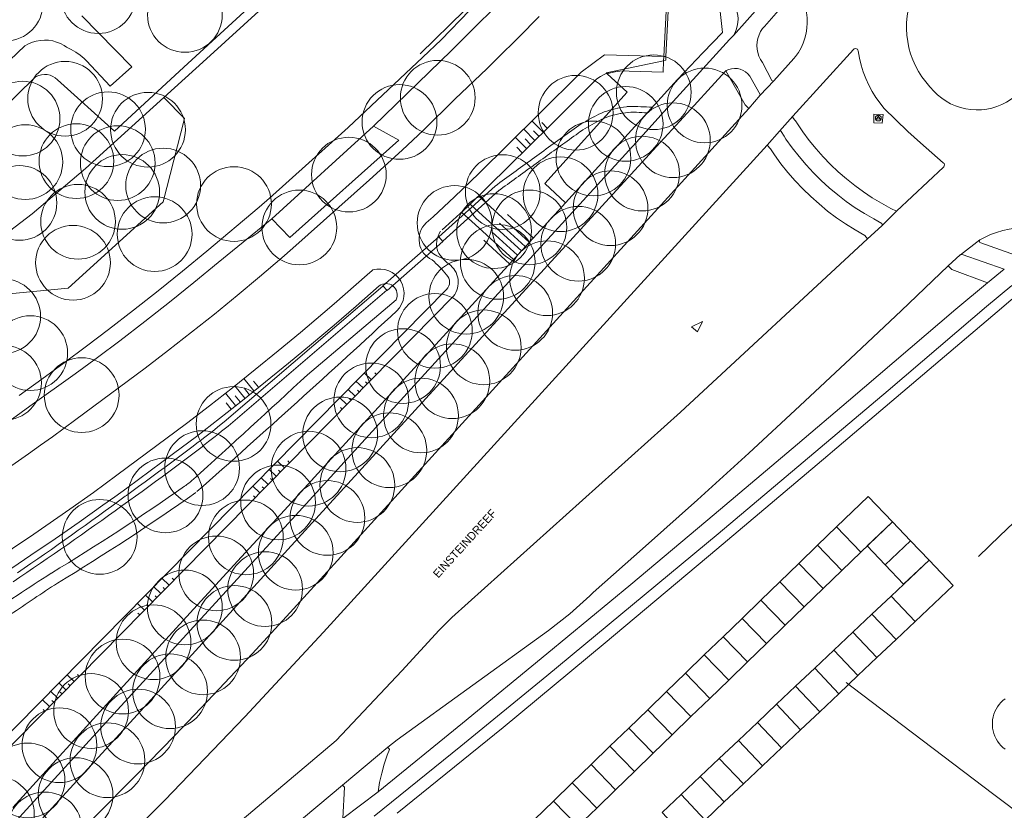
# Model space of a CAD drawing. Header units: metres. Extents: x 134994 to 136506, y 457393 to 459006.
# Tile 101 of 171: x 135569 to 135737, y 458259 to 458394. Entities that reach past the tile are written whole.
import ezdxf

# ---------------------------------------------------------------- set-up
doc = ezdxf.new("R2010")
doc.units = ezdxf.units.M
for name, color, linetype, lineweight in [('B-WE-GR-BOOM-S', 250, 'Continuous', 13), ('B-WE-GW_TALUDLIJNEN', 251, 'Continuous', 5), ('B-WE-KG_BEBOUWING', 251, 'Continuous', 20), ('B-WE-KG_ONDERGROND_REST', 251, 'Continuous', 5), ('B-WE-KG_STRAATNAAM', 251, 'Continuous', 5), ('N-WE-KG_BEBOUWING', 250, 'Continuous', 13)]:
    doc.layers.add(name, color=color, linetype=linetype, lineweight=lineweight)
doc.styles.add('Styledgn000', font='dgn000.shx')

# ---------------------------------------------------------------- blocks, each defined once
blk = doc.blocks.new('SGR-BOOM_02')
blk.add_circle((0, 0), 6.4)

msp = doc.modelspace()

# ---------------------------------------------------------------- linework, layer by layer
at = {"layer": 'B-WE-GW_TALUDLIJNEN'}
for p, q in [((135679.11, 458387.78), (135679.08, 458387.04)), ((135658.44, 458374.78), (135656.55, 458376.7)), ((135659.15, 458375.48), (135658.2, 458376.44)), ((135657.01, 458373.38), (135655.12, 458375.3)), ((135657.73, 458374.08), (135656.78, 458375.04)), ((135655.59, 458371.97), (135653.7, 458373.89)), ((135656.3, 458372.67), (135655.36, 458373.64)), ((135654.88, 458371.27), (135653.93, 458372.23)), ((135647.45, 458361.09), (135645.95, 458362.46)), ((135647.45, 458363.8), (135647.36, 458363.88)), ((135656.08, 458355.92), (135647.45, 458363.8)), ((135647.45, 458358.38), (135644.48, 458361.1)), ((135654.73, 458354.45), (135647.45, 458361.09)), ((135656.75, 458356.66), (135652.33, 458360.7)), ((135655.4, 458355.19), (135650.98, 458359.22)), ((135653.38, 458352.97), (135647.45, 458358.38)), ((135654.05, 458353.71), (135649.64, 458357.74)), ((135652.7, 458352.23), (135648.29, 458356.26)), ((135608.91, 458330.44), (135607.21, 458332.57)), ((135609.69, 458331.07), (135608.84, 458332.13)), ((135607.35, 458329.19), (135605.65, 458331.33)), ((135608.13, 458329.82), (135607.28, 458330.88)), ((135605.79, 458327.94), (135604.08, 458330.08)), ((135606.57, 458328.57), (135605.72, 458329.63)), ((135605.01, 458327.32), (135604.15, 458328.39))]:
    msp.add_line(p, q, dxfattribs=at)
at = {"layer": 'B-WE-GW_TALUDLIJNEN', "flags": 128}
msp.add_lwpolyline([(135679.08, 458387.04), (135678.99, 458385.05), (135673.2, 458385.22), (135672.4, 458385.28), (135671.59, 458385.26), (135670.79, 458385.15), (135670.01, 458384.97), (135669.43, 458384.79)], dxfattribs=at)
at = {"layer": 'B-WE-KG_BEBOUWING', "flags": 128}
for points in [[(135736.54, 458276.72), (135736.26, 458276.33), (135736.01, 458275.92), (135735.8, 458275.49), (135735.63, 458275.04), (135735.51, 458274.58), (135735.42, 458274.11), (135735.38, 458273.63), (135735.38, 458273.15), (135735.42, 458272.67), (135735.51, 458272.2), (135735.63, 458271.74), (135735.8, 458271.29), (135736.01, 458270.86), (135736.26, 458270.44), (135736.54, 458270.06), (135736.85, 458269.7), (135737.2, 458269.36), (135737.58, 458269.07)], [(135737.57, 458277.71), (135737.2, 458277.41), (135736.85, 458277.08), (135736.54, 458276.72)]]:
    msp.add_lwpolyline(points, dxfattribs=at)
at = {"layer": 'B-WE-KG_ONDERGROND_REST'}
for p, q in [((135679.11, 458387.78), (135679.72, 458399.94)), ((135680.11, 458399.92), (135679.49, 458387.77)), ((135691.05, 458391.38), (135695.72, 458396.62)), ((135679.49, 458387.77), (135679.11, 458387.78)), ((135668.3, 458384.36), (135667.63, 458383.91)), ((135669.01, 458384.75), (135668.3, 458384.36)), ((135669.72, 458385.04), (135669.01, 458384.75)), ((135667.63, 458383.91), (135659.69, 458375.98)), ((135695.64, 458381.14), (135697.95, 458383.6)), ((135697.95, 458383.61), (135697.95, 458383.6)), ((135695.64, 458381.14), (135693.67, 458378.84)), ((135698.92, 458374.97), (135701.22, 458377.54)), ((135629.4, 458375.84), (135611.97, 458359.95)), ((135659.69, 458375.98), (135645.52, 458362.02)), ((135625.07, 458375.59), (135611.58, 458363.51)), ((135698.91, 458374.96), (135696.79, 458372.55)), ((135698.92, 458374.97), (135698.91, 458374.96)), ((135645.52, 458362.02), (135641.73, 458358.57)), ((135718.99, 458361.23), (135716.46, 458358.76)), ((135641.73, 458358.57), (135641.17, 458358.06)), ((135713.99, 458356.49), (135716.46, 458358.76)), ((135729.9, 458353.8), (135733.25, 458356.36)), ((135729.86, 458353.77), (135729.9, 458353.8)), ((135727.79, 458351.89), (135729.86, 458353.77)), ((135737.38, 458351.34), (135734.55, 458349)), ((135630.36, 458348.46), (135626.42, 458344.99)), ((135626.42, 458344.99), (135622.65, 458341.73)), ((135622.65, 458341.73), (135618.76, 458338.44)), ((135618.76, 458338.44), (135614.83, 458335.19)), ((135614.83, 458335.19), (135610.9, 458332)), ((135629.05, 458332.38), (135627.82, 458333.56)), ((135629.91, 458333.27), (135629.6, 458333.58)), ((135610.9, 458332), (135606.94, 458328.83)), ((135606.94, 458328.83), (135603.01, 458325.73)), ((135603.01, 458325.73), (135599.06, 458322.66)), ((135599.06, 458322.66), (135595.12, 458319.71)), ((135707.22, 458319.38), (135708.02, 458320.06)), ((135595.12, 458319.71), (135587.13, 458313.8)), ((135587.13, 458313.8), (135585.11, 458312.32)), ((135585.11, 458312.32), (135583.07, 458310.86)), ((135583.07, 458310.86), (135578.98, 458307.98)), ((135578.98, 458307.98), (135574.86, 458305.13)), ((135574.86, 458305.13), (135570.73, 458302.3)), ((135570.73, 458302.3), (135562.4, 458296.66)), ((135735.61, 458261.27), (135711.31, 458279.72)), ((135631.88, 458269.38), (135624.11, 458262.91)), ((135630.17, 458261.74), (135624.17, 458257.19)), ((135735.61, 458261.27), (135762.33, 458241.29))]:
    msp.add_line(p, q, dxfattribs=at)
at = {"layer": 'B-WE-KG_ONDERGROND_REST', "flags": 128}
for points in [[(135637.41, 458388.23), (135644.96, 458395.66), (135643.63, 458397.05), (135658.3, 458411.98)], [(135500, 458342.12), (135513.94, 458328.06), (135520.11, 458334.35), (135524.36, 458329.72), (135546.89, 458344.51), (135539.57, 458352.54), (135558.73, 458371.74), (135571.46, 458384.21), (135571.62, 458384.31), (135572.08, 458384.51), (135572.55, 458384.64), (135573.04, 458384.68), (135573.53, 458384.65), (135574.01, 458384.54), (135574.47, 458384.35), (135574.89, 458384.1), (135575.26, 458383.77), (135585.07, 458374.98), (135597.59, 458386.54), (135616.98, 458404.36)], [(135629.4, 458375.84), (135642.78, 458388.76), (135654.12, 458400.18), (135657.01, 458403.18)], [(135600.78, 458387.36), (135616.17, 458401.4)], [(135686.51, 458399.46), (135688.79, 458395.48), (135689.17, 458391.85), (135685.79, 458388.41)], [(135696.35, 458392.9), (135701.93, 458399.37)], [(135701.93, 458399.37), (135702.4, 458398.61), (135702.81, 458397.82), (135703.14, 458397), (135703.39, 458396.15), (135703.57, 458395.28), (135703.67, 458394.4), (135703.69, 458393.51), (135703.63, 458392.62), (135703.49, 458391.74), (135703.27, 458390.88), (135702.98, 458390.05), (135702.61, 458389.24), (135702.17, 458388.47), (135701.66, 458387.74), (135701.4, 458387.42)], [(135724.67, 458382.58), (135723.96, 458383.4), (135723.31, 458384.28), (135722.72, 458385.21), (135722.2, 458386.17), (135721.76, 458387.17), (135721.39, 458388.2), (135721.09, 458389.25), (135720.88, 458390.33), (135720.74, 458391.41), (135720.68, 458392.5), (135720.7, 458393.6), (135720.8, 458394.68), (135720.98, 458395.76), (135721.24, 458396.83), (135721.58, 458397.87), (135721.94, 458398.77)], [(135691.15, 458396.63), (135691.43, 458396.06), (135691.64, 458395.46), (135691.77, 458394.84), (135691.83, 458394.2), (135691.8, 458393.56), (135691.7, 458392.93), (135691.51, 458392.32), (135691.26, 458391.74), (135691.05, 458391.38)], [(135579.47, 458394.74), (135588.04, 458386.01), (135584.29, 458382.66), (135580.23, 458387.03), (135579.87, 458387.39), (135579.18, 458387.98), (135578.43, 458388.51), (135577.64, 458388.97), (135576.82, 458389.35), (135576.42, 458389.63), (135575.8, 458389.97), (135575.14, 458390.23), (135574.46, 458390.42), (135573.76, 458390.54), (135573.06, 458390.57), (135572.35, 458390.52), (135571.65, 458390.4), (135570.98, 458390.2), (135570.33, 458389.92), (135569.71, 458389.57), (135560.47, 458380.84)], [(135657.77, 458394.64), (135654.23, 458391.03), (135650.65, 458387.46), (135648.84, 458385.7), (135643.35, 458380.46), (135637.94, 458375.16), (135636.11, 458373.42), (135634.28, 458371.7), (135628.7, 458366.63), (135615.59, 458354.9), (135613.69, 458353.24), (135609.89, 458349.99), (135606.05, 458346.78), (135602.16, 458343.62), (135598.24, 458340.51), (135594.29, 458337.41), (135590.3, 458334.36), (135578.45, 458325.54), (135574.42, 458322.58), (135572.38, 458321.13), (135570.33, 458319.68), (135562.09, 458313.96)], [(135637.85, 458387.63), (135640.98, 458390.59), (135645.86, 458395.64)], [(135696.02, 458386.75), (135695.68, 458387.27), (135695.41, 458387.83), (135695.22, 458388.42), (135695.1, 458389.03), (135695.06, 458389.64), (135695.11, 458390.26), (135695.23, 458390.87), (135695.43, 458391.46), (135695.7, 458392.02), (135696.04, 458392.53), (135696.35, 458392.9)], [(135680.17, 458379.4), (135690.39, 458390.68), (135691.05, 458391.38)], [(135625.07, 458375.59), (135637.85, 458387.63)], [(135679.11, 458387.78), (135668.94, 458388.06), (135664.94, 458385.07), (135657.73, 458377.87), (135647.45, 458367.73), (135643.28, 458363.72), (135641.45, 458362), (135639.6, 458360.31), (135638.41, 458359.24)], [(135685.79, 458388.41), (135681.47, 458383.83), (135662.29, 458362.71)], [(135679.49, 458387.77), (135679.45, 458387.12), (135679.08, 458387.04)], [(135701.22, 458377.54), (135711.58, 458388.95)], [(135711.58, 458388.95), (135711.73, 458389.07), (135711.91, 458389.12), (135712.1, 458389.09), (135712.26, 458388.99), (135712.36, 458388.83), (135712.39, 458388.71)], [(135712.39, 458388.71), (135712.6, 458387.5), (135712.89, 458386.3), (135713.25, 458385.13), (135713.69, 458383.98), (135714.2, 458382.86), (135714.78, 458381.78), (135715.44, 458380.74), (135716.15, 458379.74), (135716.81, 458378.93)], [(135593.52, 458380.74), (135600.78, 458387.36)], [(135679.08, 458387.04), (135669.24, 458384.97), (135669.43, 458384.79)], [(135697.63, 458383.65), (135696.02, 458386.75)], [(135701.4, 458387.42), (135697.95, 458383.61)], [(135669.43, 458384.79), (135672.86, 458381.66), (135658.75, 458365.99), (135662.29, 458362.71)], [(135689.75, 458385.33), (135689.04, 458384.57), (135682.46, 458377.37)], [(135693.82, 458384.41), (135693.49, 458384.79), (135693.11, 458385.12), (135692.68, 458385.38), (135692.22, 458385.57), (135691.73, 458385.68), (135691.23, 458385.72), (135690.73, 458385.67), (135690.24, 458385.55), (135689.78, 458385.35), (135689.75, 458385.33)], [(135693.67, 458378.84), (135693.05, 458379.45), (135689.75, 458385.33)], [(135695.64, 458381.14), (135695.6, 458381.23), (135693.82, 458384.41)], [(135697.95, 458383.6), (135697.84, 458383.55), (135697.71, 458383.57), (135697.63, 458383.65)], [(135739.3, 458380.97), (135738.58, 458380.42), (135737.81, 458379.94), (135737, 458379.53), (135736.16, 458379.19), (135735.3, 458378.93), (135734.41, 458378.75), (135733.51, 458378.64), (135732.61, 458378.61), (135731.7, 458378.67), (135730.81, 458378.8), (135729.93, 458379.01), (135729.07, 458379.3), (135728.24, 458379.67), (135727.45, 458380.1), (135726.7, 458380.6), (135725.99, 458381.17), (135725.34, 458381.8), (135724.74, 458382.48), (135724.67, 458382.58)], [(135680.17, 458379.4), (135675.58, 458374.34), (135647.14, 458343.21), (135616.04, 458309.12), (135584.91, 458275.1), (135553.21, 458240.41), (135539.78, 458226.37), (135538.95, 458225.59), (135538.07, 458224.88), (135537.15, 458224.23), (135536.17, 458223.65), (135535.16, 458223.14), (135534.12, 458222.7), (135533.05, 458222.33), (135532.92, 458222.29), (135528.46, 458220.68)], [(135593.52, 458380.74), (135597.04, 458377.11), (135593.39, 458362.84), (135577.13, 458348.05), (135565.81, 458347), (135558.5, 458342.98), (135552.5, 458340.33), (135547.95, 458343.37)], [(135593.52, 458380.74), (135580.05, 458368.59), (135570.92, 458360.78), (135557.53, 458350.58), (135547.95, 458343.37)], [(135650.22, 458365.56), (135650.62, 458365.85), (135651.02, 458366.14), (135651.42, 458366.43), (135651.81, 458366.72), (135652.21, 458367.01), (135652.61, 458367.29), (135653.01, 458367.58), (135653.41, 458367.87), (135653.81, 458368.16), (135654.2, 458368.45), (135654.6, 458368.74), (135655, 458369.02), (135655.4, 458369.31), (135655.8, 458369.6), (135656.2, 458369.89), (135656.59, 458370.18), (135656.99, 458370.47), (135657.39, 458370.75), (135657.79, 458371.04), (135658.19, 458371.33), (135658.59, 458371.62), (135658.98, 458371.91), (135659.38, 458372.2), (135659.78, 458372.48), (135660.18, 458372.77), (135660.58, 458373.06), (135660.98, 458373.35), (135661.37, 458373.64), (135661.77, 458373.93), (135662.17, 458374.21), (135662.57, 458374.5), (135662.97, 458374.79), (135663.37, 458375.08), (135663.76, 458375.37), (135664.16, 458375.66), (135664.19, 458375.67), (135664.57, 458375.94), (135664.98, 458376.2), (135665.4, 458376.46), (135665.83, 458376.7), (135666.26, 458376.94), (135666.69, 458377.17), (135667.13, 458377.41), (135667.18, 458377.44), (135667.56, 458377.65), (135668, 458377.87), (135668.44, 458378.07), (135668.58, 458378.13), (135668.9, 458378.26), (135669.37, 458378.42), (135669.84, 458378.56), (135670.14, 458378.64), (135670.31, 458378.69), (135670.77, 458378.79), (135670.79, 458378.8), (135671.2, 458378.91), (135671.27, 458378.92), (135671.6, 458378.98), (135671.75, 458379), (135672.24, 458379.08), (135672.72, 458379.15), (135672.85, 458379.17), (135673.21, 458379.21), (135673.71, 458379.22), (135674.2, 458379.21), (135674.43, 458379.2), (135674.69, 458379.19), (135675.18, 458379.16), (135675.67, 458379.14), (135676.16, 458379.12), (135676.65, 458379.1), (135677.15, 458379.07), (135677.15, 458379.07), (135677.15, 458379.07)], [(135693.67, 458378.84), (135615.15, 458292.48)], [(135650.81, 458364.75), (135651.19, 458365.03), (135651.57, 458365.3), (135651.94, 458365.58), (135652.32, 458365.85), (135652.7, 458366.13), (135653.08, 458366.4), (135653.46, 458366.68), (135653.84, 458366.95), (135654.22, 458367.22), (135654.6, 458367.5), (135654.98, 458367.77), (135655.36, 458368.05), (135655.74, 458368.32), (135656.12, 458368.6), (135656.5, 458368.87), (135656.88, 458369.15), (135657.26, 458369.42), (135657.63, 458369.7), (135658.01, 458369.97), (135658.39, 458370.25), (135658.77, 458370.52), (135659.15, 458370.79), (135659.53, 458371.07), (135659.91, 458371.34), (135660.29, 458371.62), (135660.67, 458371.89), (135661.05, 458372.17), (135661.43, 458372.44), (135661.81, 458372.72), (135662.19, 458372.99), (135662.57, 458373.27), (135662.95, 458373.54), (135663.32, 458373.81), (135663.7, 458374.09), (135664.08, 458374.36), (135664.46, 458374.64), (135664.74, 458374.84), (135664.84, 458374.91), (135665.23, 458375.18), (135665.63, 458375.42), (135666.03, 458375.66), (135666.44, 458375.89), (135666.85, 458376.12), (135667.26, 458376.34), (135667.65, 458376.56), (135667.67, 458376.57), (135668.08, 458376.79), (135668.5, 458377), (135668.93, 458377.19), (135668.96, 458377.2), (135669.37, 458377.36), (135669.81, 458377.51), (135670.26, 458377.64), (135670.41, 458377.68), (135670.72, 458377.75), (135671.02, 458377.82), (135671.17, 458377.87), (135671.41, 458377.93), (135671.63, 458377.97), (135671.76, 458377.99), (135672.09, 458378.04), (135672.55, 458378.12), (135672.93, 458378.17), (135673.02, 458378.18), (135673.48, 458378.22), (135673.95, 458378.22), (135674.42, 458378.2), (135674.42, 458378.2), (135674.89, 458378.18), (135675.36, 458378.16), (135675.82, 458378.13), (135676.29, 458378.11), (135676.29, 458378.11), (135676.29, 458378.11)], [(135701.3, 458377.15), (135701.22, 458377.31), (135701.21, 458377.49), (135701.22, 458377.54)], [(135716.67, 458377.82), (135715.08, 458377.9), (135715.11, 458376.42), (135716.53, 458376.33), (135716.67, 458377.82)], [(135716.81, 458378.93), (135718.84, 458376.89), (135720.92, 458374.9), (135723.05, 458372.96), (135724.03, 458372.12)], [(135682.46, 458377.37), (135677.89, 458372.36), (135649.34, 458341.15), (135618.26, 458307.17), (135587.16, 458273.02), (135555.44, 458238.31), (135548.32, 458230.79), (135542.98, 458225.37), (135542.39, 458224.7), (135541.55, 458223.83), (135540.65, 458223.03), (135539.7, 458222.29), (135538.71, 458221.61), (135537.67, 458221), (135536.59, 458220.46), (135535.48, 458219.99), (135534.34, 458219.6), (135531.16, 458218.51), (135530.78, 458218.41), (135529.48, 458218), (135528.22, 458217.52), (135526.98, 458216.97), (135525.78, 458216.34)], [(135629.4, 458375.84), (135633.75, 458373.41), (135615.09, 458356.76), (135611.97, 458359.95)], [(135701.85, 458376.48), (135701.3, 458377.15)], [(135718, 458361.74), (135716.39, 458362.61), (135714.82, 458363.56), (135713.29, 458364.57), (135711.81, 458365.65), (135710.38, 458366.79), (135708.99, 458368), (135707.67, 458369.26), (135706.39, 458370.58), (135705.18, 458371.96), (135704.03, 458373.38), (135702.94, 458374.86), (135701.92, 458376.38), (135701.85, 458376.48)], [(135699.2, 458374.93), (135699.11, 458375.01), (135699, 458375.02), (135698.92, 458374.97)], [(135699.72, 458374.08), (135699.2, 458374.93)], [(135715.1, 458359.92), (135713.48, 458360.85), (135711.9, 458361.85), (135710.37, 458362.92), (135708.89, 458364.05), (135707.46, 458365.25), (135706.07, 458366.5), (135704.75, 458367.82), (135703.48, 458369.18), (135702.27, 458370.6), (135701.12, 458372.08), (135700.04, 458373.6), (135699.72, 458374.08)], [(135696.79, 458372.55), (135620.82, 458289.1)], [(135697.37, 458371.91), (135696.79, 458372.55)], [(135713.52, 458357.11), (135711.86, 458358.05), (135710.25, 458359.06), (135708.69, 458360.14), (135707.17, 458361.28), (135705.7, 458362.49), (135704.28, 458363.75), (135702.91, 458365.08), (135701.61, 458366.46), (135700.36, 458367.89), (135699.17, 458369.38), (135698.05, 458370.91), (135697.37, 458371.91)], [(135724.03, 458372.12), (135726.98, 458369.55)], [(135726.98, 458369.55), (135727.11, 458369.41), (135727.17, 458369.22), (135727.15, 458369.03), (135727.06, 458368.86), (135727.02, 458368.82)], [(135727.02, 458368.82), (135718.99, 458361.23)], [(135640.6, 458356.84), (135650.22, 458365.56)], [(135641.27, 458356.09), (135650.9, 458364.83)], [(135567.61, 458259.08), (135585.37, 458278.61), (135597.98, 458292.44), (135606.1, 458301.28), (135614.16, 458309.99), (135621.59, 458318.16), (135662.29, 458362.71)], [(135568.73, 458329.67), (135572.59, 458332.46), (135576.43, 458335.27), (135580.25, 458338.11), (135584.04, 458340.99), (135588.29, 458344.29), (135592.51, 458347.63), (135596.7, 458351), (135600.87, 458354.41), (135609.8, 458361.92), (135611.58, 458363.51)], [(135718.99, 458361.23), (135718, 458361.74)], [(135535.77, 458304.37), (135539.99, 458306.97), (135544.18, 458309.61), (135549.3, 458312.93), (135554.38, 458316.31), (135558.31, 458319.01), (135562.2, 458321.77), (135570.57, 458327.83), (135578.31, 458333.39), (135582.16, 458336.2), (135585.98, 458339.06), (135590.23, 458342.35), (135594.45, 458345.68), (135598.63, 458349.06), (135602.78, 458352.48), (135611.97, 458359.95)], [(135716.48, 458359.13), (135715.1, 458359.92)], [(135716.46, 458358.76), (135716.53, 458358.89), (135716.53, 458359.04), (135716.48, 458359.13)], [(135747.01, 458357.18), (135745.96, 458357.58), (135744.89, 458357.9), (135743.8, 458358.14), (135742.7, 458358.3), (135741.59, 458358.39), (135740.47, 458358.39), (135739.36, 458358.32), (135738.25, 458358.16), (135737.16, 458357.93), (135736.09, 458357.62), (135735.04, 458357.23), (135734.03, 458356.77), (135733.25, 458356.36)], [(135605.1, 458255.4), (135623.01, 458270.56), (135634.27, 458282.49), (135640.66, 458289.48), (135642.81, 458291.61), (135681.96, 458326.79), (135713.99, 458356.49)], [(135631, 458348.46), (135640.58, 458356.87), (135641.3, 458356.04), (135631.72, 458347.64), (135631, 458348.46)], [(135713.99, 458356.49), (135713.52, 458357.11)], [(135733.23, 458355.89), (135733.15, 458356.02), (135733.14, 458356.18), (135733.21, 458356.32), (135733.25, 458356.36)], [(135740.33, 458353.35), (135733.23, 458355.89)], [(135730.19, 458353.82), (135730.04, 458353.85), (135729.9, 458353.8)], [(135737.38, 458351.34), (135730.19, 458353.82)], [(135629.29, 458351.19), (135629.19, 458351.1), (135628.33, 458350.36), (135622.65, 458345.37), (135620.73, 458343.72), (135616.91, 458340.49), (135613.05, 458337.3), (135609.16, 458334.14), (135605.25, 458331), (135601.32, 458327.92), (135597.36, 458324.87), (135585.47, 458316.04), (135581.43, 458313.07), (135577.37, 458310.17), (135573.27, 458307.31), (135571.21, 458305.9), (135556.71, 458296.2), (135552.52, 458293.44), (135548.28, 458290.75), (135546.14, 458289.42), (135539.68, 458285.54), (135535.35, 458282.97), (135531.01, 458280.44), (135527.69, 458278.55)], [(135676, 458303.84), (135684.86, 458311.79), (135693.66, 458319.8), (135702.41, 458327.87), (135711.11, 458335.99), (135719.75, 458344.17), (135727.79, 458351.89)], [(135734.55, 458349), (135728.42, 458351.24), (135727.79, 458351.89)], [(135710.77, 458328.74), (135729.12, 458344.46), (135734.55, 458349)], [(135567.68, 458297.71), (135568.85, 458298.51), (135570.03, 458299.31), (135571.2, 458300.11), (135572.37, 458300.92), (135573.54, 458301.72), (135574.71, 458302.54), (135575.88, 458303.35), (135577.04, 458304.16), (135578.2, 458304.98), (135579.37, 458305.8), (135580.53, 458306.62), (135581.69, 458307.44), (135582.85, 458308.27), (135584, 458309.09), (135585.16, 458309.92), (135586.32, 458310.75), (135587.47, 458311.58), (135587.66, 458311.71), (135588.63, 458312.41), (135589.78, 458313.24), (135590.93, 458314.07), (135592.08, 458314.91), (135593.22, 458315.75), (135594.37, 458316.6), (135595.51, 458317.45), (135596.64, 458318.3), (135597.78, 458319.16), (135598.91, 458320.02), (135600.03, 458320.89), (135600.31, 458321.1), (135601.16, 458321.76), (135602.27, 458322.64), (135602.83, 458323.08), (135603.38, 458323.53), (135604.49, 458324.42), (135604.49, 458324.42), (135604.49, 458324.42), (135631.7, 458347.7)], [(135568.41, 458299.26), (135569.58, 458300.06), (135570.74, 458300.87), (135571.91, 458301.67), (135573.07, 458302.48), (135574.23, 458303.3), (135575.39, 458304.11), (135576.54, 458304.93), (135577.7, 458305.75), (135578.85, 458306.58), (135580, 458307.4), (135581.15, 458308.23), (135582.3, 458309.06), (135583.45, 458309.89), (135584.59, 458310.72), (135585.74, 458311.55), (135586.89, 458312.39), (135587.08, 458312.53), (135588.03, 458313.22), (135589.18, 458314.05), (135590.32, 458314.89), (135591.46, 458315.73), (135592.6, 458316.56), (135593.74, 458317.41), (135594.88, 458318.25), (135596.01, 458319.1), (135597.14, 458319.95), (135598.27, 458320.8), (135599.4, 458321.66), (135599.7, 458321.89), (135600.52, 458322.53), (135601.64, 458323.4), (135602.15, 458323.81), (135602.74, 458324.29), (135603.84, 458325.18), (135603.84, 458325.18), (135603.84, 458325.18), (135631.02, 458348.43)], [(135734.37, 458344.93), (135738.69, 458348.49)], [(135736.2, 458344.02), (135741.3, 458348.32), (135747.48, 458345.81)], [(135618.09, 458333.23), (135625.53, 458339.47), (135633.26, 458346.08)], [(135629.53, 458257.58), (135644.33, 458269.58), (135659.07, 458281.65), (135673.76, 458293.78), (135688.41, 458305.97), (135703, 458318.23), (135717.54, 458330.54), (135732.02, 458342.92), (135734.37, 458344.93)], [(135708.02, 458320.06), (135727.19, 458336.33), (135736.2, 458344.02)], [(135683.84, 458341.44), (135684.86, 458340.59), (135685.74, 458342.32), (135683.84, 458341.44)], [(135630.17, 458261.74), (135644.64, 458273.53), (135659.07, 458285.38), (135673.44, 458297.29), (135687.76, 458309.27), (135702.02, 458321.31), (135710.77, 458328.74)], [(135827.83, 458272.48), (135755.44, 458323.49), (135736.68, 458305.6), (135732.99, 458302.08)], [(135707.22, 458319.38), (135688.17, 458303.31), (135669.07, 458287.3), (135651.59, 458272.75)], [(135666.99, 458295.91), (135676, 458303.84)], [(135659.36, 458289.41), (135661.21, 458290.8), (135663, 458292.26), (135664.74, 458293.78), (135666.43, 458295.36), (135666.99, 458295.91)], [(135615.15, 458292.48), (135608.61, 458285.4), (135602.01, 458278.37), (135595.36, 458271.39), (135588.64, 458264.47), (135581.87, 458257.61), (135575.04, 458250.8), (135568.16, 458244.05), (135561.22, 458237.35), (135554.23, 458230.72), (135547.17, 458224.14), (135542.76, 458220.07)], [(135620.82, 458289.1), (135614.11, 458281.83), (135607.35, 458274.61), (135600.53, 458267.45), (135593.66, 458260.34), (135586.72, 458253.29), (135579.73, 458246.29), (135572.68, 458239.35), (135565.58, 458232.47), (135558.42, 458225.65), (135551.2, 458218.89), (135543.93, 458212.18), (135536.61, 458205.53), (135532.29, 458201.66)], [(135631.88, 458269.38), (135633.45, 458270.66), (135659.36, 458289.41)], [(135710.34, 458280.46), (135711.31, 458279.72)], [(135651.59, 458272.75), (135633.46, 458258.07)], [(135630.17, 458261.74), (135630.45, 458263.34), (135630.81, 458264.93), (135631.25, 458266.5), (135631.76, 458268.05), (135632.13, 458269.03)], [(135632.13, 458269.03), (135631.88, 458269.38)], [(135554.87, 458206.07), (135567.06, 458215.83), (135579.2, 458225.66), (135591.29, 458235.54), (135603.33, 458245.49), (135615.32, 458255.5), (135624.11, 458262.91)], [(135624.17, 458257.19), (135624.43, 458262.53), (135624.11, 458262.91)]]:
    msp.add_lwpolyline(points, dxfattribs=at)
for points in [[(135517.33, 458272.8, -0.771777), (135519.34, 458261.52, 0.002624), (135516.82, 458260.21, 0.49192), (135514.82, 458250.11), (135529.41, 458235.76, 0.41411), (135531.53, 458235.77), (135641.9, 458347.86)], [(135518.87, 458270.52, -0.292628), (135521.47, 458267.25, -0.206576), (135519.61, 458263.69, 0.002826), (135516.11, 458261.76, 0.499378), (135513.59, 458248.87), (135528.36, 458234.34, 0.414214), (135532.6, 458234.37), (135607.75, 458310.75), (135643.1, 458346.67)]]:
    msp.add_lwpolyline(points, format="xyb", dxfattribs=at)
at = {"layer": 'B-WE-KG_ONDERGROND_REST'}
for points in [[(135599.17, 458313.19, 0.005137), (135633.4, 458344.17)], [(135574.23, 458299.23, 0.016889), (135597.06, 458314.13, 0.030974), (135598.52, 458315.29, 0.002955), (135618.09, 458333.23)], [(135598.98, 458313.04, -0.01747), (135575.26, 458297.51, 0.007697), (135567.3, 458292.17, 0.050842), (135559.42, 458283.98)], [(135574.18, 458299.2, 0.009645), (135562.64, 458291.5, 0.002351), (135555.5, 458286.08, -0.04411), (135541.13, 458275.57), (135534.81, 458271.49, 0.001911), (135532.38, 458270.31, -0.381892), (135529.81, 458271.02, 0.018811), (135528.87, 458272.37, -0.061258), (135528.11, 458273.88, -0.160616), (135528.57, 458275.9)]]:
    msp.add_lwpolyline(points, format="xyb", dxfattribs=at)
for points in [[(135627.64, 458330.96), (135626.4, 458332.15)], [(135628.35, 458331.68), (135628.04, 458331.99)], [(135626.24, 458329.53), (135624.98, 458330.74)], [(135626.97, 458330.27), (135626.66, 458330.59)], [(135624.83, 458328.1), (135623.58, 458329.31)], [(135625.56, 458328.85), (135625.25, 458329.16)], [(135624.04, 458327.29), (135623.72, 458327.61)], [(135614.16, 458317.25), (135612.93, 458318.43)], [(135615.02, 458318.13), (135614.71, 458318.45)], [(135612.75, 458315.82), (135611.51, 458317.01)], [(135613.46, 458316.55), (135613.15, 458316.86)], [(135611.35, 458314.4), (135610.09, 458315.61)], [(135612.08, 458315.14), (135611.77, 458315.45)], [(135609.94, 458312.97), (135608.69, 458314.17)], [(135610.67, 458313.71), (135610.36, 458314.03)], [(135609.15, 458312.16), (135608.83, 458312.47)], [(135594.38, 458297.15), (135593.13, 458298.34)], [(135595.24, 458298.03), (135594.93, 458298.34)], [(135592.97, 458295.72), (135591.72, 458296.92)], [(135593.68, 458296.45), (135593.36, 458296.76)], [(135591.57, 458294.3), (135590.32, 458295.49)], [(135592.3, 458295.04), (135591.98, 458295.35)], [(135590.16, 458292.87), (135588.92, 458294.07)], [(135590.89, 458293.61), (135590.58, 458293.92)], [(135589.36, 458292.06), (135589.05, 458292.37)], [(135578.14, 458280.64), (135576.89, 458281.84)], [(135579, 458281.53), (135578.69, 458281.84)], [(135576.73, 458279.22), (135575.49, 458280.42)], [(135577.44, 458279.94), (135577.13, 458280.26)], [(135575.33, 458277.79), (135574.08, 458278.99)], [(135576.06, 458278.54), (135575.75, 458278.85)], [(135573.92, 458276.37), (135572.68, 458277.56)], [(135574.65, 458277.11), (135574.34, 458277.42)], [(135573.13, 458275.56), (135572.81, 458275.87)]]:
    msp.add_lwpolyline(points, dxfattribs=at)
msp.add_circle((135715.85, 458377.21), 0.5, dxfattribs=at)
for centre, radius, start, end in [((135714.87, 458377.78), 0.984, 303.8961, 356.038), ((135716.83, 458377.78), 0.982, 183.9307, 236.2452), ((135715.85, 458376.07), 0.999, 64.2764, 115.7204), ((135641.08, 458356.41), 3.88, 133.3526, 244.7843), ((135643.97, 458355.61), 3.78, 144.5826, 199.8671), ((135646.71, 458358.08), 7.34, 210.7799, 233.1406), ((135627.58, 458338.72), 18.47, 39.0697, 50.1148), ((135639.99, 458349.05), 3.92, 322.6059, 53.6688), ((135630.43, 458347.14), 4.21, 315.0463, 105.6868), ((135631.54, 458346.93), 1.92, 333.5789, 128.0985), ((135640.65, 458349.12), 1.78, 314.5236, 44.4204)]:
    msp.add_arc(centre, radius, start, end, dxfattribs=at)
at = {"layer": 'N-WE-KG_BEBOUWING', "flags": 128}
for points in [[(135712.85, 458302.8), (135718.29, 458308.04), (135714.11, 458312.38), (135708.67, 458307.14), (135712.85, 458302.8)], [(135705.44, 458304.01), (135708.67, 458307.14), (135712.84, 458302.83), (135709.61, 458299.7), (135705.44, 458304.01)], [(135717.03, 458300.65), (135713.94, 458303.92), (135718.29, 458308.04), (135721.39, 458304.77), (135717.03, 458300.65)], [(135702.21, 458300.88), (135705.44, 458304.01), (135709.61, 458299.7), (135706.38, 458296.57), (135702.21, 458300.88)], [(135720.17, 458297.32), (135717.03, 458300.65), (135721.39, 458304.77), (135724.53, 458301.45), (135720.17, 458297.32)], [(135698.98, 458297.74), (135702.21, 458300.88), (135706.38, 458296.57), (135703.15, 458293.44), (135698.98, 458297.74)], [(135718.03, 458295.3), (135724.53, 458301.45), (135728.66, 458297.09), (135722.16, 458290.94), (135718.03, 458295.3)], [(135695.75, 458294.61), (135698.98, 458297.74), (135703.15, 458293.44), (135699.92, 458290.3), (135695.75, 458294.61)], [(135714.76, 458292.21), (135718.03, 458295.3), (135722.16, 458290.94), (135718.89, 458287.85), (135714.76, 458292.21)], [(135692.51, 458291.48), (135695.75, 458294.61), (135699.92, 458290.3), (135696.69, 458287.17), (135692.51, 458291.48)], [(135689.28, 458288.34), (135692.51, 458291.48), (135696.69, 458287.17), (135693.46, 458284.04), (135689.28, 458288.34)], [(135711.5, 458289.12), (135714.76, 458292.21), (135718.89, 458287.85), (135715.62, 458284.76), (135711.5, 458289.12)], [(135686.05, 458285.21), (135689.28, 458288.34), (135693.46, 458284.04), (135690.23, 458280.9), (135686.05, 458285.21)], [(135708.23, 458286.02), (135711.5, 458289.12), (135715.62, 458284.76), (135712.35, 458281.66), (135708.23, 458286.02)], [(135682.82, 458282.08), (135686.05, 458285.21), (135690.23, 458280.9), (135687, 458277.77), (135682.82, 458282.08)], [(135704.96, 458282.93), (135708.23, 458286.02), (135712.35, 458281.66), (135709.08, 458278.57), (135704.96, 458282.93)], [(135679.59, 458278.95), (135682.82, 458282.08), (135687, 458277.77), (135683.77, 458274.64), (135679.59, 458278.95)], [(135701.69, 458279.84), (135704.96, 458282.93), (135709.08, 458278.57), (135705.81, 458275.48), (135701.69, 458279.84)], [(135698.42, 458276.75), (135701.69, 458279.84), (135705.81, 458275.48), (135702.54, 458272.39), (135698.42, 458276.75)], [(135710.78, 458280.12), (135711.31, 458279.72)], [(135676.36, 458275.81), (135679.59, 458278.95), (135683.77, 458274.64), (135680.54, 458271.51), (135676.36, 458275.81)], [(135695.15, 458273.65), (135698.42, 458276.75), (135702.54, 458272.39), (135699.27, 458269.29), (135695.15, 458273.65)], [(135673.13, 458272.68), (135676.36, 458275.81), (135680.54, 458271.51), (135677.31, 458268.37), (135673.13, 458272.68)], [(135691.88, 458270.56), (135695.15, 458273.65), (135699.27, 458269.29), (135696.01, 458266.2), (135691.88, 458270.56)], [(135669.9, 458269.55), (135673.13, 458272.68), (135677.31, 458268.37), (135674.08, 458265.24), (135669.9, 458269.55)], [(135666.67, 458266.41), (135669.9, 458269.55), (135674.08, 458265.24), (135670.85, 458262.11), (135666.67, 458266.41)], [(135688.61, 458267.47), (135691.88, 458270.56), (135696.01, 458266.2), (135692.74, 458263.11), (135688.61, 458267.47)], [(135663.44, 458263.28), (135666.67, 458266.41), (135670.85, 458262.11), (135667.62, 458258.97), (135663.44, 458263.28)], [(135685.34, 458264.38), (135688.61, 458267.47), (135692.74, 458263.11), (135689.47, 458260.02), (135685.34, 458264.38)], [(135660.21, 458260.15), (135663.44, 458263.28), (135667.62, 458258.97), (135664.39, 458255.84), (135660.21, 458260.15)], [(135682.07, 458261.28), (135685.34, 458264.38), (135689.47, 458260.02), (135686.2, 458256.92), (135682.07, 458261.28)], [(135678.81, 458258.19), (135682.07, 458261.28), (135686.2, 458256.92), (135682.93, 458253.83), (135678.81, 458258.19)], [(135656.98, 458257.02), (135660.21, 458260.15), (135664.39, 458255.84), (135661.16, 458252.71), (135656.98, 458257.02)]]:
    msp.add_lwpolyline(points, dxfattribs=at)

# ---------------------------------------------------------------- block references
at = {"layer": 'B-WE-GR-BOOM-S'}
for p in [(135582.27, 458398.1), (135566.4, 458396.84), (135597.1, 458394.88), (135677.4, 458381.63), (135576.59, 458380.52), (135640.4, 458380.68), (135664.02, 458378.11), (135686.1, 458379.37), (135569.3, 458377.11), (135633.85, 458376.54), (135672.59, 458376.21), (135583.94, 458375.3), (135590.78, 458375.21), (135680.67, 458373.42), (135569.78, 458369.66), (135578.52, 458369.83), (135585.6, 458369.49), (135667.06, 458370.29), (135675.4, 458367.69), (135625.18, 458367.52), (135586.36, 458364.55), (135593.38, 458365.65), (135651.53, 458364.52), (135568.77, 458362.66), (135661.43, 458364.16), (135605.51, 458362.48), (135669.99, 458361.76), (135578.8, 458359.44), (135643.28, 458359.24), (135616.7, 458358.46), (135650.05, 458357.84), (135656.09, 458358.48), (135591.92, 458357.32), (135664.46, 458355.66), (135650.67, 458352.56), (135577.94, 458352.41), (135659.12, 458349.77), (135645.29, 458346.6), (135565.98, 458343.25), (135653.67, 458343.82), (135639.92, 458340.75), (135648.28, 458337.92), (135570.62, 458336.93), (135634.47, 458334.72), (135566.12, 458331.83), (135642.9, 458332.12), (135579.42, 458329.73), (135629.03, 458328.83), (135637.53, 458326.24), (135605.44, 458324.79), (135623.69, 458323.01), (135632.11, 458320.29), (135600.05, 458317.22), (135618.28, 458317.13), (135626.63, 458314.33), (135593.78, 458312.55), (135613.07, 458311.34), (135621.51, 458308.68), (135582.51, 458305.44), (135607.55, 458305.35), (135616.09, 458302.73), (135602.47, 458299.19), (135610.84, 458296.49), (135597.09, 458293.35), (135605.59, 458290.69), (135591.73, 458287.39), (135600.21, 458284.79), (135586.43, 458281.5), (135594.57, 458278.98), (135581.03, 458275.6), (135589.09, 458272.94), (135575.62, 458269.74), (135583.84, 458267.17), (135570.15, 458263.71), (135578.37, 458261.19), (135564.9, 458257.98), (135573.07, 458255.32)]:
    msp.add_blockref('SGR-BOOM_02', p, dxfattribs=at)

# ---------------------------------------------------------------- texts
at = {"layer": 'B-WE-KG_STRAATNAAM', "style": 'Styledgn000'}
msp.add_text('EINSTEINDREEF', height=1.4, rotation=47.7461, dxfattribs=at).set_placement((135640.49, 458298.29))

doc.saveas('drawing.dxf')
